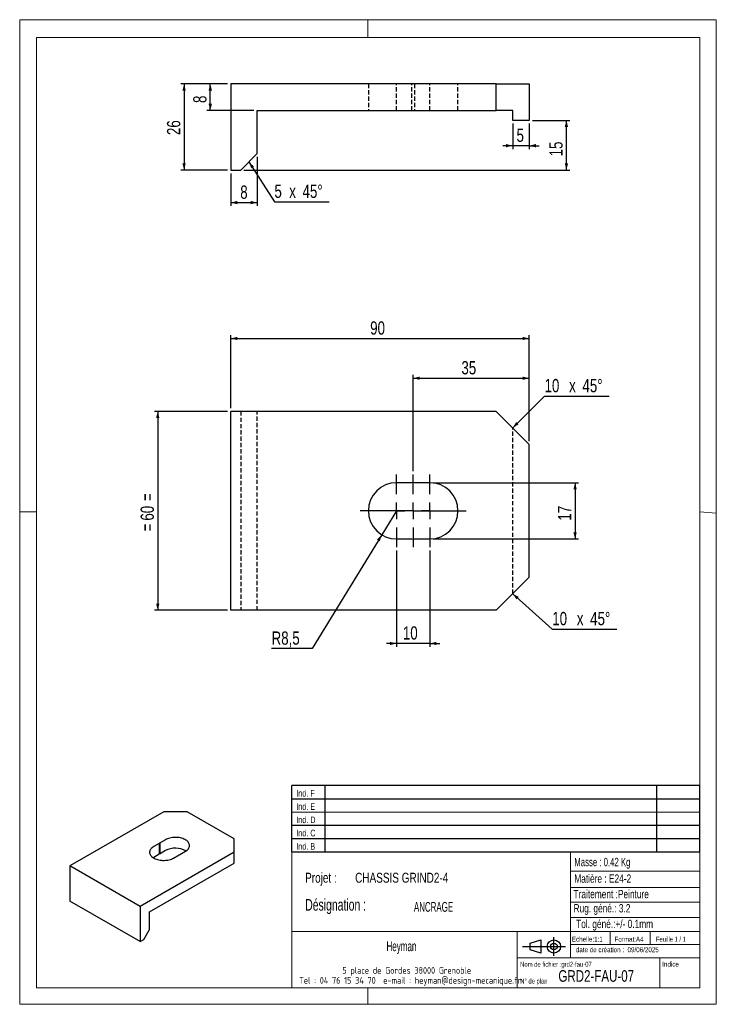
# Model space of a CAD drawing. Header units: millimetres. Extents: x 0 to 210, y 0 to 297.
import ezdxf

# ---------------------------------------------------------------- set-up
doc = ezdxf.new("R2010")
doc.units = ezdxf.units.MM
doc.linetypes.add('CENTERX2', pattern=[20.32, 12.7, -2.54, 2.54, -2.54])
doc.linetypes.add('HIDDEN', pattern=[1.905, 1.27, -0.635])
for name, color, linetype in [('COTES', 1, 'Continuous'), ('NOTES', 6, 'Continuous'), ('TRAIT-MIXTES', 3, 'CENTERX2'), ('TRAIT-TIRET', 2, 'HIDDEN')]:
    doc.layers.add(name, color=color, linetype=linetype)
doc.layers.add('TRAIT-FORT', color=4, linetype='Continuous', lineweight=25)
doc.styles.add('SLDTEXTSTYLE0', font='TXT', dxfattribs={"width": 0.75})
doc.styles.add('SLDTEXTSTYLE1', font='TXT', dxfattribs={"width": 0.707278})
doc.styles.add('SLDTEXTSTYLE2', font='TXT', dxfattribs={"width": 0.7})
doc.styles.add('SLDTEXTSTYLE3', font='TXT', dxfattribs={"width": 0.605})
doc.styles.add('SLDTEXTSTYLE4', font='TXT', dxfattribs={"width": 0.692308})
doc.styles.add('SLDTEXTSTYLE5', font='ISOCP3', dxfattribs={"width": 0.96})
doc.styles.add('SLDTEXTSTYLE6', font='TXT', dxfattribs={"width": 0.672084})
doc.styles.add('SLDTEXTSTYLE7', font='TXT', dxfattribs={"width": 0.743539})
doc.dimstyles.new('SLDDIMSTYLE0', dxfattribs={"dimtxt": 4, "dimasz": 2, "dimexe": 0, "dimexo": 0.0625, "dimgap": 1, "dimtad": 1, "dimdec": 1, "dimrnd": 1e-09, "dimzin": 12, "dimdsep": 46, "dimtxsty": 'SLDTEXTSTYLE0', "dimsah": 1, "dimcen": 0.09, "dimadec": 0, "dimazin": 3, "dimtfac": 1, "dimtdec": 1, "dimtofl": 0, "dimtmove": 0, "dimatfit": 3, "dimfxl": 1, "dimfrac": 2, "dimtolj": 1, "dimtzin": 12, "dimarcsym": 0})
doc.dimstyles.new('SLDDIMSTYLE1', dxfattribs={"dimtxt": 4, "dimasz": 2, "dimexe": 0, "dimexo": 0.0625, "dimgap": 1, "dimtad": 1, "dimdec": 1, "dimrnd": 1e-09, "dimzin": 12, "dimdsep": 46, "dimtxsty": 'SLDTEXTSTYLE0', "dimsah": 1, "dimcen": 0.09, "dimadec": 0, "dimazin": 3, "dimtfac": 1, "dimtdec": 1, "dimtmove": 0, "dimatfit": 0, "dimfxl": 1, "dimfrac": 2, "dimtolj": 1, "dimtzin": 12, "dimarcsym": 0})
doc.dimstyles.new('SLDDIMSTYLE2', dxfattribs={"dimtxt": 4, "dimasz": 2, "dimexe": 0, "dimexo": 0.0625, "dimgap": 1, "dimtad": 0, "dimtih": 1, "dimtoh": 1, "dimdec": 1, "dimrnd": 1e-09, "dimzin": 12, "dimdsep": 46, "dimtxsty": 'SLDTEXTSTYLE0', "dimsah": 1, "dimcen": 0, "dimadec": 0, "dimazin": 3, "dimtfac": 1, "dimtdec": 1, "dimtofl": 0, "dimtmove": 0, "dimatfit": 3, "dimfxl": 1, "dimfrac": 2, "dimtolj": 1, "dimtzin": 12, "dimarcsym": 0})

# ---------------------------------------------------------------- blocks, each defined once
blk = doc.blocks.new('Bloc2')
for p, q in [((2.32, 3.8), (5.55, 4.8)), ((2.32, 1.8), (2.32, 3.8)), ((5.55, 4.8), (5.55, 0.8)), ((9.48, 0), (9.48, 5.6)), ((0, 2.8), (12.98, 2.8)), ((5.55, 0.8), (2.32, 1.8))]:
    blk.add_line(p, q)
for radius in [2, 1]:
    blk.add_circle((9.48, 2.8), radius)
blk = doc.blocks.new('TAB MODIFS')
for p, q in [((123, 20), (0, 20)), ((0, 0), (0, 20)), ((10, 20), (10, 0)), ((110, 20), (110, 0)), ((123, 0), (123, 20)), ((0, 16), (123, 16)), ((0, 8), (123, 8)), ((0, 4), (123, 4)), ((0, 0), (123, 0))]:
    blk.add_line(p, q)
at = {"color": 7, "linetype": 'Continuous', "lineweight": 18}
blk.add_line((0, 12), (123, 12), dxfattribs=at)
at = {"color": 7}
for tag in ['AUTOATTR0', 'AUTOATTR1', 'AUTOATTR2', 'AUTOATTR3', 'AUTOATTR4', 'AUTOATTR5', 'AUTOATTR6', 'AUTOATTR7', 'AUTOATTR8', 'AUTOATTR9']:
    blk.add_attdef(tag, (0, 0), '', height=1, dxfattribs=at)
at = {"layer": 'NOTES', "color": 211, "char_height": 2, "attachment_point": 1, "style": 'SLDTEXTSTYLE0'}
for s, insert in [('Ind. F', (1.36, 18.66)), ('Ind. E', (1.36, 14.66)), ('Ind. D', (1.36, 10.66)), ('Ind. C', (1.36, 6.66)), ('Ind. B', (1.36, 2.66))]:
    blk.add_mtext(s, dxfattribs=dict(at, insert=insert))
blk = doc.blocks.new('SW_NOTE_0')
at = {"layer": 'NOTES', "color": 0, "char_height": 2, "attachment_point": 2, "style": 'SLDTEXTSTYLE5'}
for s, insert in [('5 place de Gordes 38000 Grenoble', (20.94, 2.58)), ('Tel : 04 76 15 34 70  e-mail : heyman@design-mecanique.fr', (21.97, -0.42))]:
    blk.add_mtext(s, dxfattribs=dict(at, insert=insert))
blk = doc.blocks.new('SW_NOTE_1')
at = {"layer": 'NOTES', "color": 0, "char_height": 3, "attachment_point": 1, "style": 'SLDTEXTSTYLE0'}
for s, insert in [('Projet :', (0, 3.87)), ('CHASSIS GRIND2-4', (15.08, 3.87))]:
    blk.add_mtext(s, dxfattribs=dict(at, insert=insert))
blk = doc.blocks.new('_D')
at = {"layer": 'COTES', "color": 1, "transparency": 16777216}
for p, q in [((71.6, 255.64), (71.6, 240.83)), ((63.6, 250.64), (63.6, 240.83)), ((63.6, 241.83), (71.6, 241.83))]:
    blk.add_line(p, q, dxfattribs=at)
for points in [[(63.6, 241.83), (65.6, 241.33), (65.6, 242.33)], [(71.6, 241.83), (69.6, 242.33), (69.6, 241.33)]]:
    blk.add_solid(points, dxfattribs=at)
at = {"layer": 'COTES', "color": 1, "transparency": 16777216, "insert": (66.47, 246.98), "char_height": 4, "attachment_point": 1, "style": 'SLDTEXTSTYLE0'}
blk.add_mtext('8', dxfattribs=at)
blk = doc.blocks.new('SW_CHAMFER_DIMENSION_0')
at = {"layer": 'COTES', "color": 0}
for p, q in [((-7.69, 12.05), (0, 0)), ((0, 0), (16.52, 0))]:
    blk.add_line(p, q, dxfattribs=at)
blk.add_solid([(-7.69, 12.05), (-7.03, 10.1), (-6.19, 10.63)], dxfattribs=at)
at = {"layer": 'COTES', "color": 0, "char_height": 4, "attachment_point": 1, "style": 'SLDTEXTSTYLE0'}
for s, insert in [('5', (0, 5.16)), ('x', (4.46, 5.16)), ('45°', (8.47, 5.16))]:
    blk.add_mtext(s, dxfattribs=dict(at, insert=insert))
blk = doc.blocks.new('_D_1')
at = {"layer": 'COTES', "color": 1, "transparency": 16777216}
for p, q in [((62.6, 277.64), (48.54, 277.64)), ((49.54, 277.64), (49.54, 251.64)), ((62.6, 251.64), (48.54, 251.64))]:
    blk.add_line(p, q, dxfattribs=at)
for points in [[(49.54, 277.64), (49.04, 275.64), (50.04, 275.64)], [(49.54, 251.64), (50.04, 253.64), (49.04, 253.64)]]:
    blk.add_solid(points, dxfattribs=at)
at = {"layer": 'COTES', "color": 1, "transparency": 16777216, "insert": (44.38, 262.2), "char_height": 4, "attachment_point": 1, "rotation": 90, "style": 'SLDTEXTSTYLE0'}
blk.add_mtext('26', dxfattribs=at)
blk = doc.blocks.new('_D_2')
at = {"layer": 'COTES', "color": 1, "transparency": 16777216}
for p, q in [((148.6, 265.64), (148.6, 257.99)), ((153.6, 265.64), (153.6, 257.99)), ((148.6, 258.99), (145.6, 258.99)), ((153.6, 258.99), (148.6, 258.99)), ((153.6, 258.99), (156.6, 258.99))]:
    blk.add_line(p, q, dxfattribs=at)
for points in [[(148.6, 258.99), (146.6, 259.49), (146.6, 258.49)], [(153.6, 258.99), (155.6, 258.49), (155.6, 259.49)]]:
    blk.add_solid(points, dxfattribs=at)
at = {"layer": 'COTES', "color": 1, "transparency": 16777216, "insert": (149.76, 264.14), "char_height": 4, "attachment_point": 1, "style": 'SLDTEXTSTYLE0'}
blk.add_mtext('5', dxfattribs=at)
blk = doc.blocks.new('_D_3')
at = {"layer": 'COTES', "color": 1, "transparency": 16777216}
for p, q in [((154.6, 266.64), (165.8, 266.64)), ((164.8, 251.64), (164.8, 266.64)), ((67.6, 251.64), (165.8, 251.64))]:
    blk.add_line(p, q, dxfattribs=at)
for points in [[(164.8, 266.64), (164.3, 264.64), (165.3, 264.64)], [(164.8, 251.64), (165.3, 253.64), (164.3, 253.64)]]:
    blk.add_solid(points, dxfattribs=at)
at = {"layer": 'COTES', "color": 1, "transparency": 16777216, "insert": (159.65, 255.77), "char_height": 4, "attachment_point": 1, "rotation": 90, "style": 'SLDTEXTSTYLE0'}
blk.add_mtext('15', dxfattribs=at)
blk = doc.blocks.new('_D_4')
at = {"layer": 'COTES', "color": 1, "transparency": 16777216}
for p, q in [((62.6, 277.64), (56.44, 277.64)), ((57.44, 269.64), (57.44, 277.64)), ((70.6, 269.64), (56.44, 269.64))]:
    blk.add_line(p, q, dxfattribs=at)
for points in [[(57.44, 277.64), (56.94, 275.64), (57.94, 275.64)], [(57.44, 269.64), (57.94, 271.64), (56.94, 271.64)]]:
    blk.add_solid(points, dxfattribs=at)
at = {"layer": 'COTES', "color": 1, "transparency": 16777216, "insert": (52.29, 271.87), "char_height": 4, "attachment_point": 1, "rotation": 90, "style": 'SLDTEXTSTYLE0'}
blk.add_mtext('8', dxfattribs=at)
blk = doc.blocks.new('_D_5')
at = {"layer": 'COTES', "color": 1, "transparency": 16777216}
for p, q in [((62.6, 178.85), (40.6, 178.85)), ((41.6, 178.85), (41.6, 118.85)), ((62.6, 118.85), (40.6, 118.85))]:
    blk.add_line(p, q, dxfattribs=at)
for points in [[(41.6, 178.85), (41.1, 176.85), (42.1, 176.85)], [(41.6, 118.85), (42.1, 120.85), (41.1, 120.85)]]:
    blk.add_solid(points, dxfattribs=at)
at = {"layer": 'COTES', "color": 1, "transparency": 16777216, "char_height": 4, "attachment_point": 1, "rotation": 90, "style": 'SLDTEXTSTYLE0'}
for s, insert in [('=', (36.44, 151.81)), ('60', (36.44, 145.9)), ('=', (36.44, 142.67))]:
    blk.add_mtext(s, dxfattribs=dict(at, insert=insert))
blk = doc.blocks.new('_D_6')
at = {"layer": 'COTES', "color": 1, "transparency": 16777216}
for p, q in [((63.6, 179.85), (63.6, 201.85)), ((63.6, 200.85), (153.6, 200.85)), ((153.6, 169.85), (153.6, 201.85))]:
    blk.add_line(p, q, dxfattribs=at)
for points in [[(63.6, 200.85), (65.6, 200.35), (65.6, 201.35)], [(153.6, 200.85), (151.6, 201.35), (151.6, 200.35)]]:
    blk.add_solid(points, dxfattribs=at)
at = {"layer": 'COTES', "color": 1, "transparency": 16777216, "insert": (105.64, 206.01), "char_height": 4, "attachment_point": 1, "style": 'SLDTEXTSTYLE0'}
blk.add_mtext('90', dxfattribs=at)
blk = doc.blocks.new('_D_7')
at = {"layer": 'COTES', "color": 1, "transparency": 16777216}
for p, q in [((118.6, 160.85), (118.6, 189.85)), ((118.6, 188.85), (153.6, 188.85)), ((153.6, 169.85), (153.6, 189.85))]:
    blk.add_line(p, q, dxfattribs=at)
for points in [[(118.6, 188.85), (120.6, 188.35), (120.6, 189.35)], [(153.6, 188.85), (151.6, 189.35), (151.6, 188.35)]]:
    blk.add_solid(points, dxfattribs=at)
at = {"layer": 'COTES', "color": 1, "transparency": 16777216, "insert": (133.14, 194.01), "char_height": 4, "attachment_point": 1, "style": 'SLDTEXTSTYLE0'}
blk.add_mtext('35', dxfattribs=at)
blk = doc.blocks.new('SW_CHAMFER_DIMENSION_1')
at = {"layer": 'COTES', "color": 0}
for p, q in [((-9.61, -9.61), (0, 0)), ((0, 0), (19.47, 0))]:
    blk.add_line(p, q, dxfattribs=at)
blk.add_solid([(-9.61, -9.61), (-7.85, -8.55), (-8.55, -7.85)], dxfattribs=at)
at = {"layer": 'COTES', "color": 0, "char_height": 4, "attachment_point": 1, "style": 'SLDTEXTSTYLE0'}
for s, insert in [('10', (0, 5.16)), ('x', (7.41, 5.16)), ('45°', (11.43, 5.16))]:
    blk.add_mtext(s, dxfattribs=dict(at, insert=insert))
blk = doc.blocks.new('SW_CHAMFER_DIMENSION_2')
at = {"layer": 'COTES', "color": 0}
for p, q in [((-11.93, 10.66), (0, 0)), ((0, 0), (19.47, 0))]:
    blk.add_line(p, q, dxfattribs=at)
blk.add_solid([(-11.93, 10.66), (-10.78, 8.96), (-10.11, 9.7)], dxfattribs=at)
at = {"layer": 'COTES', "color": 0, "char_height": 4, "attachment_point": 1, "style": 'SLDTEXTSTYLE0'}
for s, insert in [('10', (0, 5.16)), ('x', (7.41, 5.16)), ('45°', (11.43, 5.16))]:
    blk.add_mtext(s, dxfattribs=dict(at, insert=insert))
blk = doc.blocks.new('_D_8')
at = {"layer": 'COTES', "color": 1, "transparency": 16777216}
for p, q in [((113.6, 136.86), (113.6, 107.85)), ((123.6, 136.86), (123.6, 107.85)), ((113.6, 108.85), (110.6, 108.85)), ((123.6, 108.85), (113.6, 108.85)), ((123.6, 108.85), (126.6, 108.85))]:
    blk.add_line(p, q, dxfattribs=at)
for points in [[(113.6, 108.85), (111.6, 109.35), (111.6, 108.35)], [(123.6, 108.85), (125.6, 108.35), (125.6, 109.35)]]:
    blk.add_solid(points, dxfattribs=at)
at = {"layer": 'COTES', "color": 1, "transparency": 16777216, "insert": (115.5, 114.01), "char_height": 4, "attachment_point": 1, "style": 'SLDTEXTSTYLE0'}
blk.add_mtext('10', dxfattribs=at)
blk = doc.blocks.new('_D_9')
at = {"layer": 'COTES', "color": 1, "transparency": 16777216}
for p, q in [((124.6, 157.34), (168.42, 157.34)), ((167.42, 157.34), (167.42, 140.36)), ((124.6, 140.36), (168.42, 140.36))]:
    blk.add_line(p, q, dxfattribs=at)
for points in [[(167.42, 157.34), (166.92, 155.34), (167.92, 155.34)], [(167.42, 140.36), (167.92, 142.36), (166.92, 142.36)]]:
    blk.add_solid(points, dxfattribs=at)
at = {"layer": 'COTES', "color": 1, "transparency": 16777216, "insert": (162.26, 145.9), "char_height": 4, "attachment_point": 1, "rotation": 90, "style": 'SLDTEXTSTYLE0'}
blk.add_mtext('17', dxfattribs=at)
blk = doc.blocks.new('_D_10')
at = {"layer": 'COTES', "color": 1, "transparency": 16777216}
for p, q in [((113.6, 148.85), (109.16, 141.62)), ((109.16, 141.62), (88.14, 107.31)), ((88.14, 107.31), (75.92, 107.31))]:
    blk.add_line(p, q, dxfattribs=at)
blk.add_solid([(109.16, 141.62), (107.69, 140.17), (108.54, 139.65)], dxfattribs=at)
at = {"layer": 'COTES', "color": 1, "transparency": 16777216, "insert": (75.92, 112.47), "char_height": 4, "attachment_point": 1, "style": 'SLDTEXTSTYLE0'}
blk.add_mtext('R8,5', dxfattribs=at)
blk = doc.blocks.new('SW_CENTERMARKSYMBOL_0')
at = {"layer": 'TRAIT-MIXTES', "color": 0}
for p, q in [((0, 5), (0, 11)), ((-5, 0), (-11, 0)), ((0, 0), (-2.5, 0)), ((0, 0), (0, 2.5)), ((0, 0), (0, -2.5)), ((0, 0), (2.5, 0)), ((5, 0), (11, 0)), ((0, -5), (0, -11))]:
    blk.add_line(p, q, dxfattribs=at)
blk = doc.blocks.new('SW_CENTERMARKSYMBOL_1')
at = {"layer": 'TRAIT-MIXTES', "color": 0}
for p, q in [((0, 5), (0, 10.99)), ((-5, 0), (-10.99, 0)), ((0, 0), (-2.5, 0)), ((0, 0), (0, 2.5)), ((0, 0), (0, -2.5)), ((0, 0), (2.5, 0)), ((5, 0), (10.99, 0)), ((0, -5), (0, -10.99))]:
    blk.add_line(p, q, dxfattribs=at)
blk = doc.blocks.new('SW_CENTERMARKSYMBOL_2')
at = {"layer": 'TRAIT-MIXTES', "color": 0}
for p, q in [((0, 5), (0, 10.99)), ((-5, 0), (-10.99, 0)), ((0, 0), (-2.5, 0)), ((0, 0), (0, 2.5)), ((0, 0), (0, -2.5)), ((0, 0), (2.5, 0)), ((5, 0), (10.99, 0)), ((0, -5), (0, -10.99))]:
    blk.add_line(p, q, dxfattribs=at)

msp = doc.modelspace()

# ---------------------------------------------------------------- linework, layer by layer
at = {"color": 7, "linetype": 'Continuous', "lineweight": 18}
for p, q in [((-0.02, 297), (209.98, 297)), ((-0.02, 297), (-0.02, 0)), ((104.98, 297), (104.98, 291.63)), ((209.98, 297), (209.98, 0)), ((5, 291.63), (205, 291.63)), ((5, 291.63), (5, 148.51)), ((205, 291.63), (205, 5)), ((-0.02, 148.51), (5, 148.51)), ((5, 148.51), (5, 5)), ((205, 148.52), (209.98, 148.11)), ((5, 67.69), (5, 5)), ((82, 46), (82, 5)), ((205, 46), (82, 46)), ((166, 46), (166, 14)), ((205, 46), (205, 5)), ((165.96, 40.12), (204.96, 40.12)), ((166, 35.27), (205, 35.27)), ((166, 30.77), (205, 30.77)), ((166, 26.18), (205, 26.18)), ((82, 22), (205, 22)), ((150, 22), (150, 5)), ((178, 22), (178, 18)), ((190, 22), (190, 18)), ((166, 18), (205, 18)), ((150, 14), (205, 14)), ((193, 14), (193, 5)), ((5, 5), (104.98, 5)), ((82, 5), (205, 5)), ((104.98, 0), (104.98, 5)), ((-0.02, 0), (209.98, 0))]:
    msp.add_line(p, q, dxfattribs=at)
at = {"layer": 'TRAIT-FORT', "color": 4, "linetype": 'Continuous', "lineweight": 25}
for p, q in [((63.6, 277.64), (63.6, 251.64)), ((143.6, 277.64), (63.6, 277.64)), ((143.6, 269.64), (143.6, 277.64)), ((143.6, 277.64), (153.6, 277.64)), ((153.6, 277.64), (153.6, 266.64)), ((71.6, 269.64), (143.6, 269.64)), ((71.6, 256.64), (71.6, 269.64)), ((148.6, 269.64), (143.6, 269.64)), ((148.6, 266.64), (148.6, 269.64)), ((153.6, 266.64), (148.6, 266.64)), ((66.6, 251.64), (71.6, 256.64)), ((63.6, 251.64), (66.6, 251.64)), ((63.6, 118.85), (63.6, 178.85)), ((143.6, 178.85), (63.6, 178.85)), ((153.6, 168.85), (143.6, 178.85)), ((153.6, 128.85), (153.6, 168.85)), ((118.19, 157.34), (113.6, 157.34)), ((123.6, 157.34), (119.01, 157.34)), ((113.6, 140.36), (118.19, 140.36)), ((119.01, 140.36), (123.6, 140.36)), ((143.6, 118.85), (153.6, 128.85)), ((143.6, 118.85), (63.6, 118.85)), ((43.39, 58.1), (15.1, 41.78)), ((50.46, 58.1), (43.39, 58.1)), ((64.6, 49.94), (50.46, 58.1)), ((42.01, 48.53), (40.39, 47.59)), ((42.01, 48.53), (42.01, 45.26)), ((43.92, 49.63), (42.3, 48.7)), ((42.3, 45.43), (42.3, 48.7)), ((64.6, 45.86), (64.6, 49.94)), ((64.6, 45.86), (36.32, 29.53)), ((42.01, 45.26), (40.39, 44.33)), ((43.92, 46.37), (42.3, 45.43)), ((46.39, 44.13), (48.01, 45.06)), ((48.3, 45.23), (49.92, 46.17)), ((64.6, 42.59), (64.6, 45.86)), ((36.32, 29.53), (15.1, 41.78)), ((15.1, 41.78), (15.1, 31.16)), ((39.14, 27.9), (64.6, 42.59)), ((40.39, 44.33), (40.22, 44.23)), ((36.32, 18.92), (15.1, 31.16)), ((36.32, 29.53), (36.32, 18.92)), ((39.14, 22.59), (39.14, 27.9)), ((37.38, 19.53), (39.14, 22.59)), ((36.32, 18.92), (37.38, 19.53))]:
    msp.add_line(p, q, dxfattribs=at)
at = {"layer": 'TRAIT-FORT', "color": 4, "linetype": 'Continuous', "lineweight": 25, "flags": 128}
for points in [[(40.39, 47.59), (40.11, 47.42), (39.87, 47.23), (39.66, 47.03), (39.48, 46.82), (39.34, 46.6), (39.24, 46.38), (39.17, 46.15), (39.14, 45.92), (39.15, 45.68), (39.2, 45.45), (39.29, 45.22), (39.41, 45), (39.57, 44.79), (39.76, 44.58), (39.99, 44.39), (40.25, 44.21), (40.53, 44.05), (40.84, 43.9), (41.18, 43.77), (41.53, 43.65), (41.9, 43.56), (42.29, 43.49), (42.68, 43.44), (43.08, 43.41), (43.49, 43.41), (43.89, 43.43), (44.29, 43.46), (44.68, 43.52), (45.06, 43.61), (45.42, 43.71), (45.77, 43.83), (46.09, 43.97), (46.39, 44.13)], [(49.92, 46.17), (50.2, 46.34), (50.44, 46.53), (50.65, 46.73), (50.83, 46.93), (50.97, 47.15), (51.07, 47.38), (51.14, 47.61), (51.17, 47.84), (51.16, 48.07), (51.11, 48.31), (51.02, 48.53), (50.9, 48.76), (50.74, 48.97), (50.55, 49.18), (50.32, 49.37), (50.06, 49.55), (49.78, 49.71), (49.47, 49.86), (49.13, 49.99), (48.78, 50.1), (48.41, 50.2), (48.02, 50.27), (47.63, 50.32), (47.23, 50.34), (46.82, 50.35), (46.42, 50.33), (46.02, 50.29), (45.63, 50.23), (45.25, 50.15), (44.89, 50.05), (44.54, 49.93), (44.22, 49.79), (43.92, 49.63)]]:
    msp.add_lwpolyline(points, dxfattribs=at)
at = {"layer": 'TRAIT-FORT', "color": 4, "linetype": 'Continuous', "lineweight": 25}
for centre, radius, start, end in [((113.6, 148.85), 8.49, 90, 270), ((118.6, 148.85), 8.5, 87.2205, 92.7795), ((123.6, 148.85), 8.49, 270, 90), ((118.6, 148.85), 8.5, 267.2205, 272.7795), ((44.15, 45.15), 4.01, 117.5897, 122.4049), ((44.15, 41.88), 4.01, 117.5897, 122.4049), ((46.91, 40.69), 6.41, 60.3399, 117.8067), ((46.16, 48.61), 4.01, 297.5897, 302.4049)]:
    msp.add_arc(centre, radius, start, end, dxfattribs=at)
at = {"layer": 'TRAIT-TIRET', "color": 2}
for p, q in [((105.11, 277.64), (105.11, 269.64)), ((113.6, 269.64), (113.6, 277.64)), ((118.19, 269.64), (118.19, 277.64)), ((119.01, 277.64), (119.01, 269.64)), ((123.6, 269.64), (123.6, 277.64)), ((132.09, 269.64), (132.09, 277.64)), ((66.6, 178.85), (66.6, 118.85)), ((71.6, 118.85), (71.6, 178.85)), ((148.6, 123.85), (148.6, 173.85))]:
    msp.add_line(p, q, dxfattribs=at)

# ---------------------------------------------------------------- block references
for name, p in [('TAB MODIFS', (81.99, 45.99)), ('Bloc2', (151.56, 14.63))]:
    msp.add_blockref(name, p)
at = {"layer": 'COTES', "color": 1}
for name, p in [('SW_CHAMFER_DIMENSION_0', (76.78, 242.09)), ('SW_CHAMFER_DIMENSION_1', (158.21, 183.47)), ('SW_CHAMFER_DIMENSION_2', (160.53, 113.19))]:
    msp.add_blockref(name, p, dxfattribs=at)
at = {"layer": 'NOTES', "color": 211}
for name, p in [('SW_NOTE_1', (86.02, 35.81)), ('SW_NOTE_0', (95.73, 8.65))]:
    msp.add_blockref(name, p, dxfattribs=at)
at = {"layer": 'TRAIT-MIXTES', "color": 3}
for name, p in [('SW_CENTERMARKSYMBOL_1', (113.6, 148.85)), ('SW_CENTERMARKSYMBOL_0', (118.6, 148.85)), ('SW_CENTERMARKSYMBOL_2', (123.6, 148.85))]:
    msp.add_blockref(name, p, dxfattribs=at)

# ---------------------------------------------------------------- texts
at = {"layer": 'NOTES', "color": 211}
for s, insert, char_height, attachment_point, style in [('Masse : 0.42 Kg', (167.18, 44.16), 2.5, 1, 'SLDTEXTSTYLE2'), ('Matière : E24-2', (167.18, 39.18), 2.5, 1, 'SLDTEXTSTYLE0'), ('Traitement :Peinture', (166.95, 34.5), 2.5, 1, 'SLDTEXTSTYLE0'), ('Désignation :', (86.05, 31.76), 3.5, 1, 'SLDTEXTSTYLE6'), ('ANCRAGE', (124.74, 30.87), 2.956, 2, 'SLDTEXTSTYLE3'), ('Rug. géné.: 3.2', (166.95, 30.22), 2.5, 1, 'SLDTEXTSTYLE0'), ('Tol. géné.:+/- 0.1mm', (167.73, 25.49), 2.5, 1, 'SLDTEXTSTYLE0'), ('Heyman', (115.06, 19.03), 3, 2, 'SLDTEXTSTYLE3'), ('Echelle:1:1', (166.45, 20.4), 1.5, 1, 'SLDTEXTSTYLE0'), ('Format:A4', (179.29, 20.38), 1.5, 1, 'SLDTEXTSTYLE0'), ('Feuille 1 / 1', (191.81, 20.38), 1.5, 1, 'SLDTEXTSTYLE4'), ('date de création :  09/06/2025', (167.65, 17.21), 1.5, 1, 'SLDTEXTSTYLE0'), ('Nom de fichier :grd2-fau-07', (150.85, 12.82), 1.5, 1, 'SLDTEXTSTYLE1'), ('Indice', (193.69, 12.86), 1.5, 1, 'SLDTEXTSTYLE0'), ('GRD2-FAU-07', (162.38, 10.3), 3.5, 1, 'SLDTEXTSTYLE7'), ('N° de plan', (150.88, 7.77), 1.5, 1, 'SLDTEXTSTYLE2')]:
    msp.add_mtext(s, dxfattribs=dict(at, insert=insert, char_height=char_height, attachment_point=attachment_point, style=style))

# ---------------------------------------------------------------- dimensions: what is measured, and where the dimension line sits
at = {"layer": 'COTES', "color": 1}
for base, p1, p2, angle, picture, middle in [((49.54, 251.64), (63.6, 277.64), (63.6, 251.64), 90, '_D_1', (49.54, 265.15)), ((57.44, 277.64), (71.6, 269.64), (63.6, 277.64), 90, '_D_4', (57.44, 273.35)), ((164.8, 266.64), (66.6, 251.64), (153.6, 266.64), 90, '_D_3', (164.8, 258.72)), ((153.6, 200.85), (63.6, 178.85), (153.6, 168.85), 0, '_D_6', (108.6, 200.85)), ((153.6, 188.85), (118.6, 159.85), (153.6, 168.85), 0, '_D_7', (136.1, 188.85)), ((167.42, 140.36), (123.6, 157.34), (123.6, 140.36), 90, '_D_9', (167.42, 148.85))]:
    dim = msp.add_linear_dim(base=base, p1=p1, p2=p2, angle=angle, dimstyle='SLDDIMSTYLE0', dxfattribs=at)
    dim.commit()
    dim.dimension.update_dxf_attribs({"geometry": picture, "text_midpoint": middle, "dimtype": 160})
for base, p1, p2, dimstyle, picture, middle in [((148.6, 258.99), (153.6, 266.64), (148.6, 266.64), 'SLDDIMSTYLE1', '_D_2', (151.24, 258.99)), ((71.6, 241.83), (63.6, 251.64), (71.6, 256.64), 'SLDDIMSTYLE0', '_D', (67.94, 241.83)), ((113.6, 108.85), (123.6, 137.86), (113.6, 137.86), 'SLDDIMSTYLE1', '_D_8', (118.45, 108.85))]:
    dim = msp.add_linear_dim(base=base, p1=p1, p2=p2, dimstyle=dimstyle, dxfattribs=at)
    dim.commit()
    dim.dimension.update_dxf_attribs({"geometry": picture, "text_midpoint": middle, "dimtype": 160})
dim = msp.add_linear_dim(base=(41.6, 118.85), p1=(63.6, 178.85), p2=(63.6, 118.85), angle=90, text='=<>=', dimstyle='SLDDIMSTYLE0', dxfattribs=at)
dim.commit()
dim.dimension.update_dxf_attribs({"geometry": '_D_5', "text_midpoint": (41.6, 148.85), "dimtype": 160})
dim = msp.add_radius_dim(center=(113.6, 148.85), mpoint=(109.16, 141.62), dimstyle='SLDDIMSTYLE2', dxfattribs=at)
dim.commit()
dim.dimension.update_dxf_attribs({"geometry": '_D_10', "text_midpoint": (81.23, 110.49), "dimtype": 164})

doc.saveas('drawing.dxf')
